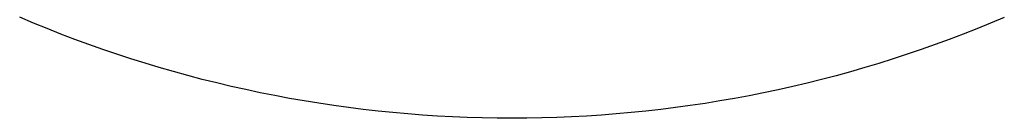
# Model space of a CAD drawing. Header units: inches. Extents: x 0 to 200, y 0 to 129.
# Tile 65 of 118: x 118.82904 to 118.91427, y 47.08676 to 47.09529. Entities that reach past the tile are written whole.
import ezdxf

# ---------------------------------------------------------------- set-up
doc = ezdxf.new("R2010")
doc.units = ezdxf.units.IN
doc.header["$LTSCALE"] = 11
doc.header["$MEASUREMENT"] = 0
doc.linetypes.add('HIDDEN', pattern=[0.2, 0.1, -0.1])
doc.layers.add('DEFAULT_2', color=8, linetype='HIDDEN')

msp = doc.modelspace()

# ---------------------------------------------------------------- linework, layer by layer
at = {"layer": 'DEFAULT_2', "color": 8, "linetype": 'HIDDEN'}
msp.add_lwpolyline([(118.914273, 47.095493), (118.913091, 47.094994), (118.911902, 47.094509), (118.910707, 47.094038), (118.909506, 47.093581), (118.9083, 47.093139), (118.907087, 47.092711), (118.90587, 47.092297), (118.904647, 47.091898), (118.90342, 47.091513), (118.902187, 47.091143), (118.90095, 47.090788), (118.899708, 47.090447), (118.898463, 47.090121), (118.897213, 47.08981), (118.895959, 47.089514), (118.894702, 47.089233), (118.893441, 47.088967), (118.892176, 47.088716), (118.890908, 47.088479), (118.889638, 47.088258), (118.888365, 47.088052), (118.887089, 47.087861), (118.885811, 47.087685), (118.884531, 47.087525), (118.883249, 47.08738), (118.881965, 47.08725), (118.88068, 47.087135), (118.879393, 47.087036), (118.878105, 47.086951), (118.876816, 47.086883), (118.875527, 47.086829), (118.874237, 47.086791), (118.872946, 47.086768), (118.871656, 47.08676), (118.870365, 47.086768), (118.869075, 47.086791), (118.867785, 47.08683), (118.866495, 47.086884), (118.865206, 47.086953), (118.863918, 47.087037), (118.862632, 47.087137), (118.861347, 47.087252), (118.860063, 47.087382), (118.858781, 47.087528), (118.857501, 47.087689), (118.856223, 47.087865), (118.854948, 47.088056), (118.853675, 47.088262), (118.852405, 47.088483), (118.851137, 47.08872), (118.849873, 47.088971), (118.848612, 47.089238), (118.847355, 47.089519), (118.846101, 47.089816), (118.844851, 47.090127), (118.843605, 47.090453), (118.842364, 47.090794), (118.841127, 47.091149), (118.839895, 47.09152), (118.838668, 47.091904), (118.837446, 47.092304), (118.836229, 47.092718), (118.835017, 47.093146), (118.83381, 47.093588), (118.83261, 47.094045), (118.831415, 47.094516), (118.830226, 47.095002), (118.829044, 47.095501)], dxfattribs=at)

doc.saveas('drawing.dxf')
